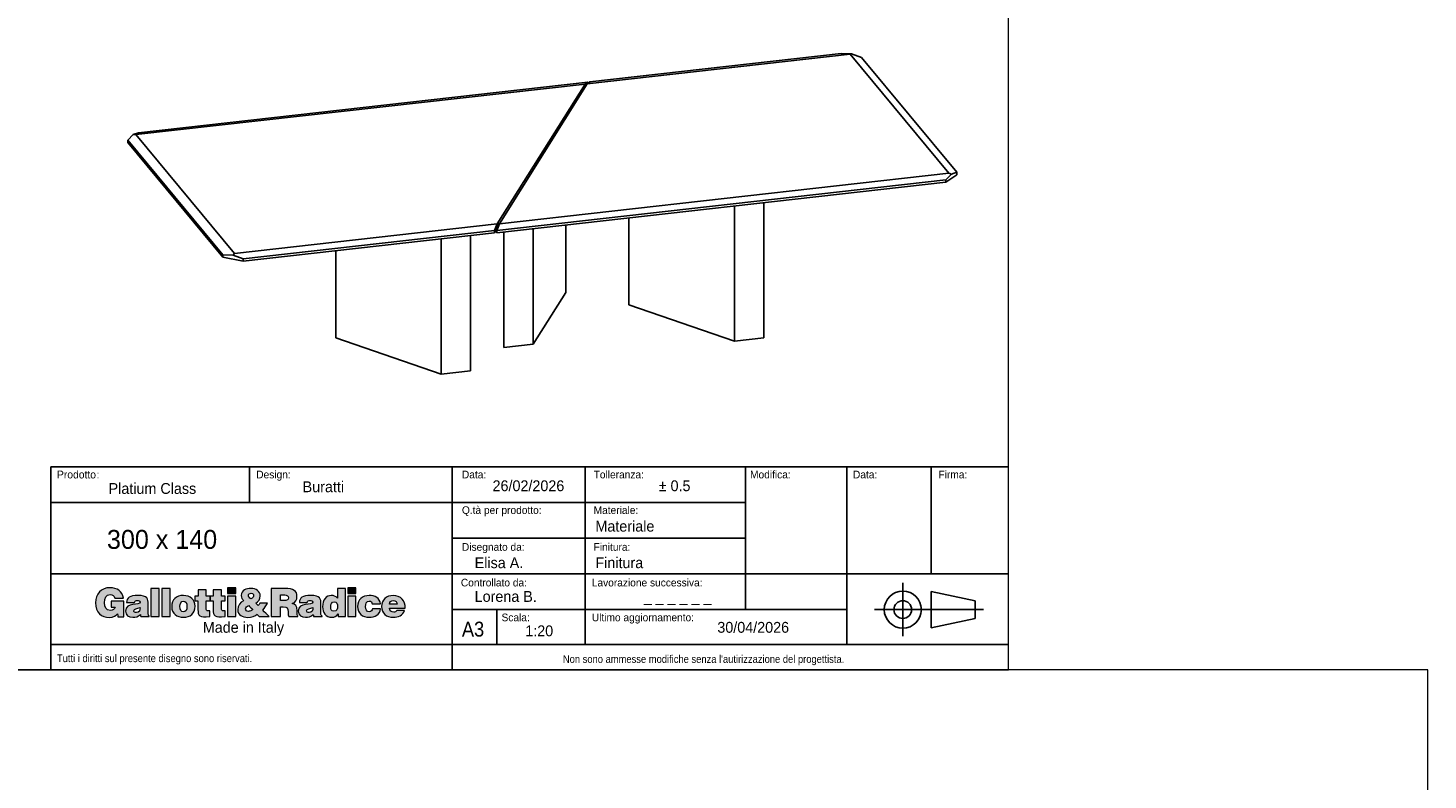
# Model space of a CAD drawing. Header units: millimetres. Extents: x 100 to 18140, y -17694 to 5840.
# Tile 10 of 19: x 12666 to 18140, y -11810 to -8869. Entities that reach past the tile are written whole.
import ezdxf

# ---------------------------------------------------------------- set-up
doc = ezdxf.new("R2010")
doc.units = ezdxf.units.MM
doc.header["$LTSCALE"] = 20
doc.layers.add('ANNOTAZIONI', color=8, linetype='Continuous')
doc.styles.add('SLDTEXTSTYLE1', font='GOTHIC.TTF', dxfattribs={"width": 0.913})
doc.styles.add('SLDTEXTSTYLE2', font='arial.ttf', dxfattribs={"width": 0.948})
doc.styles.add('SLDTEXTSTYLE3', font='arial.ttf', dxfattribs={"width": 0.948})

# ---------------------------------------------------------------- blocks, each defined once
blk = doc.blocks.new('logo_punti di controllo')
at = {"layer": 'ANNOTAZIONI'}
h = blk.add_hatch(color=256, dxfattribs=at)
edge = h.paths.add_edge_path(flags=0)
edge.add_line((564, 61), (564, 214))
edge.add_line((564, 214), (440, 214))
edge.add_line((440, 214), (440, 154))
edge.add_line((440, 154), (480, 154))
edge.add_spline(control_points=[(480, 154), (476, 135), (452, 122), (434, 122), (388, 122), (376, 158), (376, 197), (376, 246), (393, 278), (429, 278), (452, 278), (468, 266), (475, 243)], knot_values=[31.661, 31.661, 31.661, 31.661, 32.661, 32.661, 32.661, 33.661, 33.661, 33.661, 34.661, 34.661, 34.661, 35.661, 35.661, 35.661, 35.661], weights=[1, 1, 1, 1, 1, 1, 1, 1, 1, 1, 1, 1, 1], degree=3, periodic=0)
edge.add_line((475, 243), (561, 243))
edge.add_spline(control_points=[(561, 243), (550, 311), (496, 345), (430, 345), (341, 345), (286, 285), (286, 197), (286, 100), (349, 55), (419, 55), (463, 55), (488, 71), (502, 88)], knot_values=[47.825, 47.825, 47.825, 47.825, 48.825, 48.825, 48.825, 49.825, 49.825, 49.825, 50.825, 50.825, 50.825, 51.825, 51.825, 51.825, 51.825], weights=[1, 1, 1, 1, 1, 1, 1, 1, 1, 1, 1, 1, 1], degree=3, periodic=0)
edge.add_line((502, 88), (506, 61))
edge.add_line((506, 61), (564, 61))
for points in [[(908, 62), (908, 338), (828, 338), (828, 62)], [(1015, 62), (1015, 338), (935, 338), (935, 62)], [(1577, 345), (1577, 289), (1657, 289), (1657, 345)], [(2752, 345), (2752, 289), (2832, 289), (2832, 345)], [(1657, 62), (1657, 263), (1577, 263), (1577, 62)], [(2832, 62), (2832, 263), (2752, 263), (2752, 62)]]:
    blk.add_hatch(color=256, dxfattribs=at).paths.add_polyline_path(points, flags=0)
h = blk.add_hatch(color=256, dxfattribs=at)
edge = h.paths.add_edge_path(flags=0)
edge.add_line((1405, 62), (1405, 119))
edge.add_spline(control_points=[(1405, 119), (1401, 119), (1396, 119), (1392, 119), (1370, 119), (1367, 126), (1367, 144), (1367, 168), (1367, 193), (1367, 217)], knot_values=[0, 0, 0, 0, 1.792, 1.792, 1.792, 2.792, 2.792, 2.792, 13.111, 13.111, 13.111, 13.111], weights=[1, 1, 1, 1, 1, 1, 1, 1, 1, 1], degree=3, periodic=0)
edge.add_line((1367, 217), (1406, 217))
edge.add_line((1406, 217), (1406, 263))
edge.add_line((1406, 263), (1367, 263))
edge.add_line((1367, 263), (1367, 325))
edge.add_line((1367, 325), (1289, 325))
edge.add_line((1289, 325), (1289, 263))
edge.add_line((1289, 263), (1259, 263))
edge.add_line((1259, 263), (1259, 217))
edge.add_line((1259, 217), (1288, 217))
edge.add_spline(control_points=[(1288, 217), (1288, 189), (1288, 161), (1288, 133), (1288, 64), (1300, 56), (1405, 62)], knot_values=[74.044, 74.044, 74.044, 74.044, 85.937, 85.937, 85.937, 86.937, 86.937, 86.937, 86.937], weights=[1, 1, 1, 1, 1, 1, 1], degree=3, periodic=0)
h = blk.add_hatch(color=256, dxfattribs=at)
edge = h.paths.add_edge_path(flags=0)
edge.add_line((1554, 62), (1554, 119))
edge.add_spline(control_points=[(1554, 119), (1550, 119), (1546, 119), (1542, 119), (1520, 119), (1517, 126), (1517, 144), (1517, 168), (1517, 193), (1517, 217)], knot_values=[0, 0, 0, 0, 1.792, 1.792, 1.792, 2.792, 2.792, 2.792, 13.111, 13.111, 13.111, 13.111], weights=[1, 1, 1, 1, 1, 1, 1, 1, 1, 1], degree=3, periodic=0)
edge.add_line((1517, 217), (1555, 217))
edge.add_line((1555, 217), (1555, 263))
edge.add_line((1555, 263), (1517, 263))
edge.add_line((1517, 263), (1517, 325))
edge.add_line((1517, 325), (1438, 325))
edge.add_line((1438, 325), (1438, 263))
edge.add_line((1438, 263), (1409, 263))
edge.add_line((1409, 263), (1409, 217))
edge.add_line((1409, 217), (1437, 217))
edge.add_spline(control_points=[(1437, 217), (1437, 189), (1437, 161), (1437, 133), (1437, 64), (1450, 56), (1554, 62)], knot_values=[74.041, 74.041, 74.041, 74.041, 85.934, 85.934, 85.934, 86.934, 86.934, 86.934, 86.934], weights=[1, 1, 1, 1, 1, 1, 1], degree=3, periodic=0)
h = blk.add_hatch(color=256, dxfattribs=at)
edge = h.paths.add_edge_path(flags=0)
edge.add_line((1866, 85), (1888, 62))
edge.add_line((1888, 62), (1984, 62))
edge.add_line((1984, 62), (1921, 127))
edge.add_spline(control_points=[(1921, 127), (1940, 147), (1954, 170), (1967, 194)], knot_values=[26.367462, 26.367462, 26.367462, 26.367462, 27.367462, 27.367462, 27.367462, 27.367462], weights=[1, 1, 1, 1], degree=3, periodic=0)
edge.add_line((1967, 194), (1894, 194))
edge.add_spline(control_points=[(1894, 194), (1890, 185), (1884, 177), (1876, 171)], knot_values=[37.686462, 37.686462, 37.686462, 37.686462, 38.686462, 38.686462, 38.686462, 38.686462], weights=[1, 1, 1, 1], degree=3, periodic=0)
edge.add_line((1876, 171), (1853, 195))
edge.add_spline(control_points=[(1853, 195), (1881, 211), (1897, 232), (1897, 265), (1897, 310), (1856, 338), (1805, 338), (1762, 338), (1712, 321), (1712, 269), (1712, 248), (1721, 232), (1735, 217)], knot_values=[43.525807, 43.525807, 43.525807, 43.525807, 44.525807, 44.525807, 44.525807, 45.525807, 45.525807, 45.525807, 46.525807, 46.525807, 46.525807, 47.525807, 47.525807, 47.525807, 47.525807], weights=[1, 1, 1, 1, 1, 1, 1, 1, 1, 1, 1, 1, 1], degree=3, periodic=0)
edge.add_spline(control_points=[(1735, 217), (1700, 200), (1677, 172), (1677, 131), (1677, 78), (1724, 55), (1775, 55), (1811, 55), (1848, 70), (1866, 85)], knot_values=[47.525807, 47.525807, 47.525807, 47.525807, 48.525807, 48.525807, 48.525807, 49.525807, 49.525807, 49.525807, 50.525807, 50.525807, 50.525807, 50.525807], weights=[1, 1, 1, 1, 1, 1, 1, 1, 1, 1], degree=3, periodic=0)
edge = h.paths.add_edge_path(flags=0)
edge.add_line((1784, 172), (1820, 134))
edge.add_spline(control_points=[(1820, 134), (1825, 129), (1823, 130), (1812, 123)], knot_values=[0, 0, 0, 0, 1, 1, 1, 1], weights=[1, 1, 1, 1], degree=3, periodic=0)
edge.add_spline(control_points=[(1812, 123), (1804, 119), (1790, 113), (1781, 113), (1765, 113), (1754, 122), (1754, 139), (1754, 154), (1769, 164), (1784, 172)], knot_values=[1, 1, 1, 1, 2, 2, 2, 3, 3, 3, 4, 4, 4, 4], weights=[1, 1, 1, 1, 1, 1, 1, 1, 1, 1], degree=3, periodic=0)
edge = h.paths.add_edge_path(flags=0)
edge.add_spline(control_points=[(1804, 237), (1791, 246), (1781, 256), (1781, 269), (1781, 285), (1794, 290), (1807, 290)], knot_values=[2, 2, 2, 2, 3, 3, 3, 4, 4, 4, 4], weights=[1, 1, 1, 1, 1, 1, 1], degree=3, periodic=0)
edge.add_spline(control_points=[(1807, 290), (1816, 290), (1827, 286), (1831, 278)], knot_values=[0, 0, 0, 0, 1, 1, 1, 1], weights=[1, 1, 1, 1], degree=3, periodic=0)
edge.add_spline(control_points=[(1831, 278), (1838, 255), (1822, 246), (1804, 237)], knot_values=[1, 1, 1, 1, 2, 2, 2, 2], weights=[1, 1, 1, 1], degree=3, periodic=0)
h = blk.add_hatch(color=256, dxfattribs=at)
edge = h.paths.add_edge_path(flags=0)
edge.add_line((2094, 158), (2122, 158))
edge.add_spline(control_points=[(2122, 158), (2164, 158), (2170, 146), (2170, 110), (2170, 86), (2172, 68), (2175, 62)], knot_values=[0, 0, 0, 0, 1, 1, 1, 2, 2, 2, 2], weights=[1, 1, 1, 1, 1, 1, 1], degree=3, periodic=0)
edge.add_line((2175, 62), (2266, 62))
edge.add_line((2266, 62), (2266, 70))
edge.add_spline(control_points=[(2266, 70), (2256, 70), (2257, 83), (2257, 119), (2257, 174), (2239, 181), (2210, 192)], knot_values=[16.174, 16.174, 16.174, 16.174, 17.174, 17.174, 17.174, 18.174, 18.174, 18.174, 18.174], weights=[1, 1, 1, 1, 1, 1, 1], degree=3, periodic=0)
edge.add_spline(control_points=[(2210, 192), (2242, 201), (2256, 228), (2256, 259), (2256, 313), (2226, 338), (2134, 338), (2091, 338), (2047, 338), (2004, 338)], knot_values=[18.174, 18.174, 18.174, 18.174, 19.174, 19.174, 19.174, 20.174, 20.174, 20.174, 38.639, 38.639, 38.639, 38.639], weights=[1, 1, 1, 1, 1, 1, 1, 1, 1, 1], degree=3, periodic=0)
edge.add_line((2004, 338), (2004, 62))
edge.add_line((2004, 62), (2094, 62))
edge.add_line((2094, 62), (2094, 158))
edge = h.paths.add_edge_path(flags=0)
edge.add_line((2094, 219), (2094, 274))
edge.add_spline(control_points=[(2094, 274), (2108, 274), (2122, 274), (2136, 274), (2157, 274), (2173, 264), (2173, 245), (2173, 226), (2158, 219), (2130, 219), (2118, 219), (2106, 219), (2094, 219)], knot_values=[0, 0, 0, 0, 5.974, 5.974, 5.974, 6.974, 6.974, 6.974, 7.974, 7.974, 7.974, 13.024, 13.024, 13.024, 13.024], weights=[1, 1, 1, 1, 1, 1, 1, 1, 1, 1, 1, 1, 1], degree=3, periodic=0)
h = blk.add_hatch(color=256, dxfattribs=at)
edge = h.paths.add_edge_path(flags=0)
edge.add_line((2659, 62), (2730, 62))
edge.add_line((2730, 62), (2730, 338))
edge.add_line((2730, 338), (2651, 338))
edge.add_line((2651, 338), (2651, 243))
edge.add_spline(control_points=[(2651, 243), (2634, 262), (2616, 269), (2591, 269), (2543, 269), (2506, 225), (2506, 159), (2506, 102), (2537, 56), (2597, 56), (2623, 56), (2640, 64), (2659, 89)], knot_values=[63.921, 63.921, 63.921, 63.921, 64.921, 64.921, 64.921, 65.921, 65.921, 65.921, 66.921, 66.921, 66.921, 67.921, 67.921, 67.921, 67.921], weights=[1, 1, 1, 1, 1, 1, 1, 1, 1, 1, 1, 1, 1], degree=3, periodic=0)
edge.add_line((2659, 89), (2659, 62))
edge = h.paths.add_edge_path(flags=0)
edge.add_spline(control_points=[(2619, 207), (2646, 207), (2653, 183), (2653, 161), (2653, 137), (2645, 114), (2617, 114)], knot_values=[2, 2, 2, 2, 3, 3, 3, 4, 4, 4, 4], weights=[1, 1, 1, 1, 1, 1, 1], degree=3, periodic=0)
edge.add_spline(control_points=[(2617, 114), (2591, 114), (2586, 138), (2586, 159), (2586, 182), (2593, 207), (2619, 207)], knot_values=[0, 0, 0, 0, 1, 1, 1, 2, 2, 2, 2], weights=[1, 1, 1, 1, 1, 1, 1], degree=3, periodic=0)
h = blk.add_hatch(color=256, dxfattribs=at)
edge = h.paths.add_edge_path(flags=0)
edge.add_line((730, 62), (812, 62))
edge.add_line((812, 62), (812, 66))
edge.add_spline(control_points=[(812, 66), (802, 74), (802, 80), (802, 92), (802, 123), (802, 154), (802, 185), (802, 233), (796, 269), (701, 269), (621, 269), (591, 244), (591, 201)], knot_values=[0.543, 0.543, 0.543, 0.543, 1.543, 1.543, 1.543, 14.848, 14.848, 14.848, 15.848, 15.848, 15.848, 16.848, 16.848, 16.848, 16.848], weights=[1, 1, 1, 1, 1, 1, 1, 1, 1, 1, 1, 1, 1], degree=3, periodic=0)
edge.add_line((591, 201), (668, 201))
edge.add_spline(control_points=[(668, 201), (670, 218), (685, 221), (696, 221), (704, 221), (722, 219), (722, 204), (722, 167), (579, 208), (579, 117), (579, 75), (613, 56), (651, 56), (680, 56), (703, 62), (726, 84)], knot_values=[27.71, 27.71, 27.71, 27.71, 28.71, 28.71, 28.71, 29.71, 29.71, 29.71, 30.71, 30.71, 30.71, 31.71, 31.71, 31.71, 32.71, 32.71, 32.71, 32.71], weights=[1, 1, 1, 1, 1, 1, 1, 1, 1, 1, 1, 1, 1, 1, 1, 1], degree=3, periodic=0)
edge.add_line((726, 84), (730, 62))
edge = h.paths.add_edge_path(flags=0)
edge.add_spline(control_points=[(722, 151), (724, 123), (715, 102), (687, 102)], knot_values=[2, 2, 2, 2, 3, 3, 3, 3], weights=[1, 1, 1, 1], degree=3, periodic=0)
edge.add_spline(control_points=[(687, 102), (671, 102), (661, 108), (661, 118), (661, 144), (696, 138), (722, 151)], knot_values=[0, 0, 0, 0, 1, 1, 1, 2, 2, 2, 2], weights=[1, 1, 1, 1, 1, 1, 1], degree=3, periodic=0)
h = blk.add_hatch(color=256, dxfattribs=at)
edge = h.paths.add_edge_path(flags=0)
edge.add_spline(control_points=[(1260, 164), (1260, 227), (1217, 269), (1146, 269), (1078, 269), (1032, 230), (1032, 160)], knot_values=[2, 2, 2, 2, 3, 3, 3, 4, 4, 4, 4], weights=[1, 1, 1, 1, 1, 1, 1], degree=3, periodic=0)
edge.add_spline(control_points=[(1032, 160), (1032, 92), (1082, 56), (1146, 56), (1211, 56), (1260, 91), (1260, 164)], knot_values=[0, 0, 0, 0, 1, 1, 1, 2, 2, 2, 2], weights=[1, 1, 1, 1, 1, 1, 1], degree=3, periodic=0)
edge = h.paths.add_edge_path(flags=0)
edge.add_spline(control_points=[(1146, 110), (1126, 110), (1112, 126), (1112, 164), (1112, 187), (1120, 215), (1147, 215)], knot_values=[2, 2, 2, 2, 3, 3, 3, 4, 4, 4, 4], weights=[1, 1, 1, 1, 1, 1, 1], degree=3, periodic=0)
edge.add_spline(control_points=[(1147, 215), (1168, 216), (1181, 194), (1181, 164), (1181, 126), (1168, 110), (1146, 110)], knot_values=[0, 0, 0, 0, 1, 1, 1, 2, 2, 2, 2], weights=[1, 1, 1, 1, 1, 1, 1], degree=3, periodic=0)
h = blk.add_hatch(color=256, dxfattribs=at)
edge = h.paths.add_edge_path(flags=0)
edge.add_line((2419, 62), (2501, 62))
edge.add_line((2501, 62), (2501, 66))
edge.add_spline(control_points=[(2501, 66), (2491, 74), (2490, 80), (2490, 92), (2490, 123), (2490, 154), (2490, 185), (2490, 233), (2485, 269), (2390, 269), (2310, 269), (2280, 244), (2280, 201)], knot_values=[0.543, 0.543, 0.543, 0.543, 1.543, 1.543, 1.543, 14.848, 14.848, 14.848, 15.848, 15.848, 15.848, 16.848, 16.848, 16.848, 16.848], weights=[1, 1, 1, 1, 1, 1, 1, 1, 1, 1, 1, 1, 1], degree=3, periodic=0)
edge.add_line((2280, 201), (2357, 201))
edge.add_spline(control_points=[(2357, 201), (2358, 218), (2373, 221), (2385, 221), (2393, 221), (2411, 219), (2411, 204), (2411, 167), (2268, 208), (2268, 117), (2268, 75), (2301, 56), (2339, 56), (2369, 56), (2392, 62), (2415, 84)], knot_values=[27.709, 27.709, 27.709, 27.709, 28.709, 28.709, 28.709, 29.709, 29.709, 29.709, 30.709, 30.709, 30.709, 31.709, 31.709, 31.709, 32.709, 32.709, 32.709, 32.709], weights=[1, 1, 1, 1, 1, 1, 1, 1, 1, 1, 1, 1, 1, 1, 1, 1], degree=3, periodic=0)
edge.add_line((2415, 84), (2419, 62))
edge = h.paths.add_edge_path(flags=0)
edge.add_spline(control_points=[(2411, 151), (2412, 123), (2403, 102), (2375, 102)], knot_values=[2, 2, 2, 2, 3, 3, 3, 3], weights=[1, 1, 1, 1], degree=3, periodic=0)
edge.add_spline(control_points=[(2375, 102), (2360, 102), (2350, 108), (2350, 118), (2350, 144), (2385, 138), (2411, 151)], knot_values=[0, 0, 0, 0, 1, 1, 1, 2, 2, 2, 2], weights=[1, 1, 1, 1, 1, 1, 1], degree=3, periodic=0)
h = blk.add_hatch(color=256, dxfattribs=at)
edge = h.paths.add_edge_path(flags=0)
edge.add_line((2991, 186), (3072, 186))
edge.add_spline(control_points=[(3072, 186), (3067, 246), (3016, 269), (2962, 269), (2896, 269), (2848, 229), (2848, 161), (2848, 93), (2898, 56), (2962, 56), (3018, 56), (3067, 79), (3074, 140)], knot_values=[0, 0, 0, 0, 1, 1, 1, 2, 2, 2, 3, 3, 3, 4, 4, 4, 4], weights=[1, 1, 1, 1, 1, 1, 1, 1, 1, 1, 1, 1, 1], degree=3, periodic=0)
edge.add_line((3074, 140), (2993, 140))
edge.add_spline(control_points=[(2993, 140), (2991, 124), (2983, 110), (2962, 110), (2939, 110), (2927, 130), (2927, 160), (2927, 184), (2932, 215), (2962, 215), (2971, 215), (2978, 212), (2983, 207)], knot_values=[15.404, 15.404, 15.404, 15.404, 16.404, 16.404, 16.404, 17.404, 17.404, 17.404, 18.404, 18.404, 18.404, 19.404, 19.404, 19.404, 19.404], weights=[1, 1, 1, 1, 1, 1, 1, 1, 1, 1, 1, 1, 1], degree=3, periodic=0)
edge.add_spline(control_points=[(2983, 207), (2988, 202), (2991, 195), (2991, 186)], knot_values=[19.404, 19.404, 19.404, 19.404, 20.404, 20.404, 20.404, 20.404], weights=[1, 1, 1, 1], degree=3, periodic=0)
h = blk.add_hatch(color=256, dxfattribs=at)
edge = h.paths.add_edge_path(flags=0)
edge.add_line((3162, 144), (3314, 144))
edge.add_spline(control_points=[(3314, 144), (3316, 217), (3271, 269), (3196, 269), (3132, 269), (3083, 226), (3083, 161), (3083, 93), (3132, 56), (3197, 56), (3244, 56), (3294, 73), (3308, 123)], knot_values=[0, 0, 0, 0, 1, 1, 1, 2, 2, 2, 3, 3, 3, 4, 4, 4, 4], weights=[1, 1, 1, 1, 1, 1, 1, 1, 1, 1, 1, 1, 1], degree=3, periodic=0)
edge.add_line((3308, 123), (3232, 123))
edge.add_spline(control_points=[(3232, 123), (3226, 111), (3214, 105), (3202, 105), (3181, 105), (3162, 121), (3162, 144)], knot_values=[14.806, 14.806, 14.806, 14.806, 15.806, 15.806, 15.806, 16.806, 16.806, 16.806, 16.806], weights=[1, 1, 1, 1, 1, 1, 1], degree=3, periodic=0)
edge = h.paths.add_edge_path(flags=0)
edge.add_line((3235, 185), (3162, 185))
edge.add_spline(control_points=[(3162, 185), (3162, 207), (3176, 220), (3199, 220), (3218, 220), (3235, 203), (3235, 185)], knot_values=[0, 0, 0, 0, 1, 1, 1, 2, 2, 2, 2], weights=[1, 1, 1, 1, 1, 1, 1], degree=3, periodic=0)
at = {"color": 7, "linetype": 'Continuous', "lineweight": 18}
for points, knots in [([(561, 243), (550, 311), (496, 345), (430, 345), (341, 345), (286, 285), (286, 197), (286, 100), (349, 55), (419, 55), (463, 55), (488, 71), (502, 88)], [47.825, 47.825, 47.825, 47.825, 48.825, 48.825, 48.825, 49.825, 49.825, 49.825, 50.825, 50.825, 50.825, 51.825, 51.825, 51.825, 51.825]), ([(480, 154), (476, 135), (452, 122), (434, 122), (388, 122), (376, 158), (376, 197), (376, 246), (393, 278), (429, 278), (452, 278), (468, 266), (475, 243)], [31.661, 31.661, 31.661, 31.661, 32.661, 32.661, 32.661, 33.661, 33.661, 33.661, 34.661, 34.661, 34.661, 35.661, 35.661, 35.661, 35.661]), ([(1853, 195), (1881, 211), (1897, 232), (1897, 265), (1897, 310), (1856, 338), (1805, 338), (1762, 338), (1712, 321), (1712, 269), (1712, 248), (1721, 232), (1735, 217)], [43.525807, 43.525807, 43.525807, 43.525807, 44.525807, 44.525807, 44.525807, 45.525807, 45.525807, 45.525807, 46.525807, 46.525807, 46.525807, 47.525807, 47.525807, 47.525807, 47.525807]), ([(1804, 237), (1791, 246), (1781, 256), (1781, 269), (1781, 285), (1794, 290), (1807, 290)], [2, 2, 2, 2, 3, 3, 3, 4, 4, 4, 4]), ([(2210, 192), (2242, 201), (2256, 228), (2256, 259), (2256, 313), (2226, 338), (2134, 338), (2091, 338), (2047, 338), (2004, 338)], [18.174, 18.174, 18.174, 18.174, 19.174, 19.174, 19.174, 20.174, 20.174, 20.174, 38.639, 38.639, 38.639, 38.639]), ([(668, 201), (670, 218), (685, 221), (696, 221), (704, 221), (722, 219), (722, 204), (722, 167), (579, 208), (579, 117), (579, 75), (613, 56), (651, 56), (680, 56), (703, 62), (726, 84)], [27.71, 27.71, 27.71, 27.71, 28.71, 28.71, 28.71, 29.71, 29.71, 29.71, 30.71, 30.71, 30.71, 31.71, 31.71, 31.71, 32.71, 32.71, 32.71, 32.71]), ([(812, 66), (802, 74), (802, 80), (802, 92), (802, 123), (802, 154), (802, 185), (802, 233), (796, 269), (701, 269), (621, 269), (591, 244), (591, 201)], [0.543, 0.543, 0.543, 0.543, 1.543, 1.543, 1.543, 14.848, 14.848, 14.848, 15.848, 15.848, 15.848, 16.848, 16.848, 16.848, 16.848]), ([(687, 102), (671, 102), (661, 108), (661, 118), (661, 144), (696, 138), (722, 151)], [0, 0, 0, 0, 1, 1, 1, 2, 2, 2, 2]), ([(1260, 164), (1260, 227), (1217, 269), (1146, 269), (1078, 269), (1032, 230), (1032, 160)], [2, 2, 2, 2, 3, 3, 3, 4, 4, 4, 4]), ([(1032, 160), (1032, 92), (1082, 56), (1146, 56), (1211, 56), (1260, 91), (1260, 164)], [0, 0, 0, 0, 1, 1, 1, 2, 2, 2, 2]), ([(1146, 110), (1126, 110), (1112, 126), (1112, 164), (1112, 187), (1120, 215), (1147, 215)], [2, 2, 2, 2, 3, 3, 3, 4, 4, 4, 4]), ([(1147, 215), (1168, 216), (1181, 194), (1181, 164), (1181, 126), (1168, 110), (1146, 110)], [0, 0, 0, 0, 1, 1, 1, 2, 2, 2, 2]), ([(1288, 217), (1288, 189), (1288, 161), (1288, 133), (1288, 64), (1300, 56), (1405, 62)], [74.044, 74.044, 74.044, 74.044, 85.937, 85.937, 85.937, 86.937, 86.937, 86.937, 86.937]), ([(1405, 119), (1401, 119), (1396, 119), (1392, 119), (1370, 119), (1367, 126), (1367, 144), (1367, 168), (1367, 193), (1367, 217)], [0, 0, 0, 0, 1.792, 1.792, 1.792, 2.792, 2.792, 2.792, 13.111, 13.111, 13.111, 13.111]), ([(1437, 217), (1437, 189), (1437, 161), (1437, 133), (1437, 64), (1450, 56), (1554, 62)], [74.041, 74.041, 74.041, 74.041, 85.934, 85.934, 85.934, 86.934, 86.934, 86.934, 86.934]), ([(1554, 119), (1550, 119), (1546, 119), (1542, 119), (1520, 119), (1517, 126), (1517, 144), (1517, 168), (1517, 193), (1517, 217)], [0, 0, 0, 0, 1.792, 1.792, 1.792, 2.792, 2.792, 2.792, 13.111, 13.111, 13.111, 13.111]), ([(1735, 217), (1700, 200), (1677, 172), (1677, 131), (1677, 78), (1724, 55), (1775, 55), (1811, 55), (1848, 70), (1866, 85)], [47.525807, 47.525807, 47.525807, 47.525807, 48.525807, 48.525807, 48.525807, 49.525807, 49.525807, 49.525807, 50.525807, 50.525807, 50.525807, 50.525807]), ([(1812, 123), (1804, 119), (1790, 113), (1781, 113), (1765, 113), (1754, 122), (1754, 139), (1754, 154), (1769, 164), (1784, 172)], [1, 1, 1, 1, 2, 2, 2, 3, 3, 3, 4, 4, 4, 4]), ([(2094, 274), (2108, 274), (2122, 274), (2136, 274), (2157, 274), (2173, 264), (2173, 245), (2173, 226), (2158, 219), (2130, 219), (2118, 219), (2106, 219), (2094, 219)], [0, 0, 0, 0, 5.974, 5.974, 5.974, 6.974, 6.974, 6.974, 7.974, 7.974, 7.974, 13.024, 13.024, 13.024, 13.024]), ([(2122, 158), (2164, 158), (2170, 146), (2170, 110), (2170, 86), (2172, 68), (2175, 62)], [0, 0, 0, 0, 1, 1, 1, 2, 2, 2, 2]), ([(2266, 70), (2256, 70), (2257, 83), (2257, 119), (2257, 174), (2239, 181), (2210, 192)], [16.174, 16.174, 16.174, 16.174, 17.174, 17.174, 17.174, 18.174, 18.174, 18.174, 18.174]), ([(2357, 201), (2358, 218), (2373, 221), (2385, 221), (2393, 221), (2411, 219), (2411, 204), (2411, 167), (2268, 208), (2268, 117), (2268, 75), (2301, 56), (2339, 56), (2369, 56), (2392, 62), (2415, 84)], [27.709, 27.709, 27.709, 27.709, 28.709, 28.709, 28.709, 29.709, 29.709, 29.709, 30.709, 30.709, 30.709, 31.709, 31.709, 31.709, 32.709, 32.709, 32.709, 32.709]), ([(2501, 66), (2491, 74), (2490, 80), (2490, 92), (2490, 123), (2490, 154), (2490, 185), (2490, 233), (2485, 269), (2390, 269), (2310, 269), (2280, 244), (2280, 201)], [0.543, 0.543, 0.543, 0.543, 1.543, 1.543, 1.543, 14.848, 14.848, 14.848, 15.848, 15.848, 15.848, 16.848, 16.848, 16.848, 16.848]), ([(2375, 102), (2360, 102), (2350, 108), (2350, 118), (2350, 144), (2385, 138), (2411, 151)], [0, 0, 0, 0, 1, 1, 1, 2, 2, 2, 2]), ([(2651, 243), (2634, 262), (2616, 269), (2591, 269), (2543, 269), (2506, 225), (2506, 159), (2506, 102), (2537, 56), (2597, 56), (2623, 56), (2640, 64), (2659, 89)], [63.921, 63.921, 63.921, 63.921, 64.921, 64.921, 64.921, 65.921, 65.921, 65.921, 66.921, 66.921, 66.921, 67.921, 67.921, 67.921, 67.921]), ([(2617, 114), (2591, 114), (2586, 138), (2586, 159), (2586, 182), (2593, 207), (2619, 207)], [0, 0, 0, 0, 1, 1, 1, 2, 2, 2, 2]), ([(2619, 207), (2646, 207), (2653, 183), (2653, 161), (2653, 137), (2645, 114), (2617, 114)], [2, 2, 2, 2, 3, 3, 3, 4, 4, 4, 4]), ([(3072, 186), (3067, 246), (3016, 269), (2962, 269), (2896, 269), (2848, 229), (2848, 161), (2848, 93), (2898, 56), (2962, 56), (3018, 56), (3067, 79), (3074, 140)], [0, 0, 0, 0, 1, 1, 1, 2, 2, 2, 3, 3, 3, 4, 4, 4, 4]), ([(2993, 140), (2991, 124), (2983, 110), (2962, 110), (2939, 110), (2927, 130), (2927, 160), (2927, 184), (2932, 215), (2962, 215), (2971, 215), (2978, 212), (2983, 207)], [15.404, 15.404, 15.404, 15.404, 16.404, 16.404, 16.404, 17.404, 17.404, 17.404, 18.404, 18.404, 18.404, 19.404, 19.404, 19.404, 19.404]), ([(3314, 144), (3316, 217), (3271, 269), (3196, 269), (3132, 269), (3083, 226), (3083, 161), (3083, 93), (3132, 56), (3197, 56), (3244, 56), (3294, 73), (3308, 123)], [0, 0, 0, 0, 1, 1, 1, 2, 2, 2, 3, 3, 3, 4, 4, 4, 4]), ([(3162, 185), (3162, 207), (3176, 220), (3199, 220), (3218, 220), (3235, 203), (3235, 185)], [0, 0, 0, 0, 1, 1, 1, 2, 2, 2, 2]), ([(3232, 123), (3226, 111), (3214, 105), (3202, 105), (3181, 105), (3162, 121), (3162, 144)], [14.806, 14.806, 14.806, 14.806, 15.806, 15.806, 15.806, 16.806, 16.806, 16.806, 16.806])]:
    blk.add_open_spline(points, degree=3, knots=knots, dxfattribs=at)
for points, degree in [([(828, 338), (828, 200), (828, 62)], 2), ([(908, 338), (868, 338), (828, 338)], 2), ([(908, 62), (908, 200), (908, 338)], 2), ([(935, 338), (935, 200), (935, 62)], 2), ([(1015, 338), (975, 338), (935, 338)], 2), ([(1015, 62), (1015, 200), (1015, 338)], 2), ([(1289, 325), (1289, 304), (1289, 284), (1289, 263)], 3), ([(1367, 325), (1341, 325), (1315, 325), (1289, 325)], 3), ([(1367, 263), (1367, 284), (1367, 304), (1367, 325)], 3), ([(1438, 325), (1438, 304), (1438, 284), (1438, 263)], 3), ([(1517, 325), (1491, 325), (1465, 325), (1438, 325)], 3), ([(1517, 263), (1517, 284), (1517, 304), (1517, 325)], 3), ([(1577, 345), (1577, 317), (1577, 289)], 2), ([(1657, 345), (1617, 345), (1577, 345)], 2), ([(1577, 289), (1617, 289), (1657, 289)], 2), ([(1657, 289), (1657, 317), (1657, 345)], 2), ([(1831, 278), (1838, 255), (1822, 246), (1804, 237)], 3), ([(1807, 290), (1816, 290), (1827, 286), (1831, 278)], 3), ([(2004, 338), (2004, 246), (2004, 154), (2004, 62)], 3), ([(2651, 338), (2651, 306), (2651, 274), (2651, 243)], 3), ([(2730, 338), (2704, 338), (2677, 338), (2651, 338)], 3), ([(2730, 62), (2730, 154), (2730, 246), (2730, 338)], 3), ([(2752, 345), (2752, 317), (2752, 289)], 2), ([(2832, 345), (2792, 345), (2752, 345)], 2), ([(2752, 289), (2792, 289), (2832, 289)], 2), ([(2832, 289), (2832, 317), (2832, 345)], 2), ([(440, 214), (440, 194), (440, 174), (440, 154)], 3), ([(564, 214), (523, 214), (482, 214), (440, 214)], 3), ([(440, 154), (454, 154), (467, 154), (480, 154)], 3), ([(475, 243), (503, 243), (532, 243), (561, 243)], 3), ([(564, 61), (564, 112), (564, 163), (564, 214)], 3), ([(591, 201), (617, 201), (642, 201), (668, 201)], 3), ([(722, 151), (724, 123), (715, 102), (687, 102)], 3), ([(1259, 263), (1259, 248), (1259, 232), (1259, 217)], 3), ([(1289, 263), (1279, 263), (1269, 263), (1259, 263)], 3), ([(1259, 217), (1269, 217), (1278, 217), (1288, 217)], 3), ([(1406, 263), (1393, 263), (1380, 263), (1367, 263)], 3), ([(1367, 217), (1380, 217), (1393, 217), (1406, 217)], 3), ([(1406, 217), (1406, 232), (1406, 248), (1406, 263)], 3), ([(1409, 263), (1409, 248), (1409, 232), (1409, 217)], 3), ([(1438, 263), (1429, 263), (1419, 263), (1409, 263)], 3), ([(1409, 217), (1418, 217), (1428, 217), (1437, 217)], 3), ([(1555, 263), (1542, 263), (1530, 263), (1517, 263)], 3), ([(1517, 217), (1530, 217), (1542, 217), (1555, 217)], 3), ([(1555, 217), (1555, 232), (1555, 248), (1555, 263)], 3), ([(1577, 263), (1577, 162), (1577, 62)], 2), ([(1657, 263), (1617, 263), (1577, 263)], 2), ([(1657, 62), (1657, 162), (1657, 263)], 2), ([(1784, 172), (1796, 159), (1808, 147), (1820, 134)], 3), ([(1876, 171), (1868, 179), (1860, 187), (1853, 195)], 3), ([(1894, 194), (1890, 185), (1884, 177), (1876, 171)], 3), ([(1967, 194), (1943, 194), (1919, 194), (1894, 194)], 3), ([(1921, 127), (1940, 147), (1954, 170), (1967, 194)], 3), ([(2094, 219), (2094, 237), (2094, 255), (2094, 274)], 3), ([(2094, 158), (2103, 158), (2113, 158), (2122, 158)], 3), ([(2094, 62), (2094, 94), (2094, 126), (2094, 158)], 3), ([(2280, 201), (2305, 201), (2331, 201), (2357, 201)], 3), ([(2411, 151), (2412, 123), (2403, 102), (2375, 102)], 3), ([(2752, 263), (2752, 162), (2752, 62)], 2), ([(2832, 263), (2792, 263), (2752, 263)], 2), ([(2832, 62), (2832, 162), (2832, 263)], 2), ([(2983, 207), (2988, 202), (2991, 195), (2991, 186)], 3), ([(2991, 186), (3018, 186), (3045, 186), (3072, 186)], 3), ([(3074, 140), (3047, 140), (3020, 140), (2993, 140)], 3), ([(3235, 185), (3211, 185), (3186, 185), (3162, 185)], 3), ([(3162, 144), (3213, 144), (3264, 144), (3314, 144)], 3), ([(502, 88), (504, 79), (505, 70), (506, 61)], 3), ([(506, 61), (525, 61), (545, 61), (564, 61)], 3), ([(726, 84), (727, 76), (729, 69), (730, 62)], 3), ([(730, 62), (757, 62), (785, 62), (812, 62)], 3), ([(812, 62), (812, 63), (812, 65), (812, 66)], 3), ([(828, 62), (868, 62), (908, 62)], 2), ([(935, 62), (975, 62), (1015, 62)], 2), ([(1405, 62), (1405, 81), (1405, 100), (1405, 119)], 3), ([(1554, 62), (1554, 81), (1554, 100), (1554, 119)], 3), ([(1577, 62), (1617, 62), (1657, 62)], 2), ([(1820, 134), (1825, 129), (1823, 130), (1812, 123)], 3), ([(1866, 85), (1873, 78), (1881, 70), (1888, 62)], 3), ([(1888, 62), (1920, 62), (1952, 62), (1984, 62)], 3), ([(1984, 62), (1963, 84), (1942, 105), (1921, 127)], 3), ([(2004, 62), (2034, 62), (2064, 62), (2094, 62)], 3), ([(2175, 62), (2205, 62), (2236, 62), (2266, 62)], 3), ([(2266, 62), (2266, 65), (2266, 68), (2266, 70)], 3), ([(2415, 84), (2416, 76), (2417, 69), (2419, 62)], 3), ([(2419, 62), (2446, 62), (2474, 62), (2501, 62)], 3), ([(2501, 62), (2501, 63), (2501, 65), (2501, 66)], 3), ([(2659, 89), (2659, 80), (2659, 71), (2659, 62)], 3), ([(2659, 62), (2683, 62), (2707, 62), (2730, 62)], 3), ([(2752, 62), (2792, 62), (2832, 62)], 2), ([(3308, 123), (3282, 123), (3257, 123), (3232, 123)], 3)]:
    blk.add_open_spline(points, degree=degree, dxfattribs=at)
blk = doc.blocks.new('SW_NOTE_0')
at = {"layer": 'ANNOTAZIONI', "color": 0, "attachment_point": 1}
for s, insert, char_height, style in [('Prodotto', (0, 39.3), 30.48, 'SLDTEXTSTYLE2'), (':', (155.5, 38.8), 30, 'SLDTEXTSTYLE1')]:
    blk.add_mtext(s, dxfattribs=dict(at, insert=insert, char_height=char_height, style=style))

msp = doc.modelspace()

# ---------------------------------------------------------------- linework, layer by layer
at = {"color": 7, "linetype": 'Continuous', "lineweight": 18}
for p, q in [((16500, -11380), (16500, -5640)), ((8300, -11380), (16500, -11380)), ((18140, -11380), (9120, -11380)), ((18140, -17694), (18140, -11380))]:
    msp.add_line(p, q, dxfattribs=at)
at = {"color": 7, "linetype": 'Continuous', "lineweight": 25}
for p, q in [((15880.4, -8971.4), (14852.95, -9087.1)), ((14863.35, -9079.81), (15846.1, -8969.14)), ((15885.83, -8969.54), (15846.1, -8969.14)), ((15885.83, -8969.54), (15880.4, -8971.4)), ((16266.08, -9436.7), (15880.4, -8971.4)), ((15925.56, -8984.72), (15885.83, -8969.54)), ((15925.56, -8984.72), (16297.43, -9433.35)), ((13098.74, -9278.52), (14854.51, -9080.8)), ((14854.51, -9080.8), (14844.11, -9088.1)), ((14852.95, -9087.1), (14863.35, -9079.81)), ((14854.51, -9080.8), (14854.51, -9086)), ((14844.11, -9088.1), (13087.82, -9285.87)), ((14500.95, -9635.46), (14844.11, -9088.1)), ((14844.11, -9088.1), (14500.95, -9635.46)), ((14852.95, -9087.1), (14509.79, -9634.47)), ((14509.79, -9634.47), (14852.95, -9087.1)), ((14852.95, -9087.1), (14844.11, -9088.1)), ((13077.61, -9285.77), (13056.47, -9307.8)), ((13098.74, -9278.52), (13077.61, -9285.77)), ((13077.61, -9285.77), (13087.82, -9285.87)), ((13087.82, -9285.87), (13473.5, -9751.16)), ((13428.34, -9756.43), (13056.47, -9307.8)), ((13056.47, -9307.8), (13056.47, -9317.1)), ((13056.47, -9317.1), (13428.34, -9765.73)), ((16255.16, -9462.64), (14499.39, -9660.35)), ((14509.79, -9634.47), (16266.08, -9436.7)), ((16255.16, -9462.64), (16276.29, -9440.6)), ((16297.43, -9442.65), (16255.16, -9471.94)), ((16255.16, -9471.94), (16255.16, -9462.64)), ((16276.29, -9440.6), (16266.08, -9436.7)), ((16276.29, -9440.6), (16297.43, -9433.35)), ((16297.43, -9433.35), (16297.43, -9442.65)), ((14499.39, -9669.65), (16255.16, -9471.94)), ((15428.01, -10093.93), (15428.01, -9565.08)), ((15542.86, -10081), (15542.86, -9552.15)), ((15015.97, -9952.26), (15015.97, -9611.48)), ((13473.5, -9751.16), (14500.95, -9635.46)), ((14490.55, -9661.35), (13507.8, -9772.01)), ((13507.8, -9781.31), (14490.55, -9670.64)), ((14396.37, -10210.1), (14396.37, -9681.25)), ((14500.95, -9635.46), (14490.55, -9661.35)), ((14490.55, -9670.64), (14500.95, -9654.06)), ((14490.55, -9661.35), (14490.55, -9670.64)), ((14499.39, -9660.35), (14509.79, -9634.47)), ((14499.39, -9660.35), (14499.39, -9669.65)), ((14500.95, -9635.46), (14509.79, -9634.47)), ((14500.95, -9635.46), (14500.95, -9654.06)), ((14500.95, -9654.06), (14501.96, -9653.94)), ((14526.87, -9666.55), (14526.87, -10118.33)), ((14641.72, -9653.62), (14641.72, -10105.4)), ((14768.59, -9639.33), (14768.59, -9903.03)), ((13869.48, -10081.36), (13869.48, -9740.58)), ((14281.52, -10223.04), (14281.52, -9694.18)), ((13428.34, -9765.73), (13428.34, -9756.43)), ((13428.34, -9756.43), (13468.07, -9756.83)), ((13507.8, -9781.31), (13428.34, -9765.73)), ((13468.07, -9756.83), (13473.5, -9751.16)), ((13468.07, -9756.83), (13507.8, -9772.01)), ((13507.8, -9772.01), (13507.8, -9781.31)), ((14641.72, -10105.4), (14768.59, -9903.03)), ((15428.01, -10093.93), (15015.97, -9952.26)), ((14281.52, -10223.04), (13869.48, -10081.36)), ((14526.87, -10118.33), (14641.72, -10105.4)), ((15542.86, -10081), (15428.01, -10093.93)), ((14396.37, -10210.1), (14281.52, -10223.04))]:
    msp.add_line(p, q, dxfattribs=at)
at = {"layer": 'ANNOTAZIONI'}
for p, q in [((12756.03, -11380), (12756.03, -10584.98)), ((12756.03, -10584.98), (16500, -10584.98)), ((13531.7, -10584.98), (13531.7, -10724.68)), ((14324.48, -10584.98), (14324.48, -11380)), ((14845.11, -11280), (14845.11, -10584.98)), ((15471.41, -10584.98), (15471.41, -11143.31)), ((15867.81, -11280), (15867.81, -10584.98)), ((16197.81, -10584.98), (16197.81, -11004.08)), ((12756.03, -10724.68), (15471.41, -10724.68)), ((14324.48, -10864.38), (15471.41, -10864.38)), ((14324.48, -11004.08), (12756.03, -11004.08)), ((14324.48, -11004.08), (16500, -11004.08)), ((16086.52, -11039.27), (16086.52, -11247.35)), ((16197.81, -11072.99), (16197.81, -11214.76)), ((16369.65, -11109.34), (16197.81, -11072.99)), ((16369.65, -11178.42), (16369.65, -11109.34)), ((14324.48, -11143.31), (15867.81, -11143.31)), ((14498.98, -11143.31), (14498.98, -11280)), ((16402.01, -11143.41), (15975.6, -11143.41)), ((16197.81, -11214.76), (16369.65, -11178.42)), ((12756, -11280), (16500.01, -11280))]:
    msp.add_line(p, q, dxfattribs=at)
for radius in [72.58, 34.54]:
    msp.add_circle((16086.52, -11143.88), radius, dxfattribs=at)

# ---------------------------------------------------------------- block references
msp.add_blockref('SW_NOTE_0', (12779.46, -10639.65), dxfattribs=at)
at = {"layer": 'ANNOTAZIONI', "xscale": 0.4000000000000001, "yscale": 0.4000000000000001, "zscale": 0.4000000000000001}
msp.add_blockref('logo_punti di controllo', (12815.36, -11196.25), dxfattribs=at)

# ---------------------------------------------------------------- texts
at = {"layer": 'ANNOTAZIONI', "attachment_point": 1}
for s, insert, char_height, style in [('Design:', (13558.55, -10600.5), 30, 'SLDTEXTSTYLE2'), ('Data:', (14362.79, -10600.5), 30, 'SLDTEXTSTYLE2'), ('Tolleranza:', (14877.82, -10600.5), 30, 'SLDTEXTSTYLE2'), ('Modifica:', (15489.32, -10600.5), 30, 'SLDTEXTSTYLE2'), ('Data:', (15891.73, -10600.5), 30, 'SLDTEXTSTYLE2'), ('Firma:', (16226.04, -10600.5), 30, 'SLDTEXTSTYLE2'), ('Platium Class', (12981.22, -10648.9), 42.3333, 'SLDTEXTSTYLE2'), ('Buratti', (13739.97, -10642.28), 42.333, 'SLDTEXTSTYLE2'), ('26/02/2026', (14482.5, -10638.31), 42.333, 'SLDTEXTSTYLE2'), ('± 0.5', (15132.19, -10638.31), 42.333, 'SLDTEXTSTYLE2'), ('Q.tà per prodotto:', (14362.79, -10739.71), 30, 'SLDTEXTSTYLE2'), ('Materiale:', (14877.82, -10739.71), 30, 'SLDTEXTSTYLE2'), ('300 x 140', (12974.88, -10832.27), 74.083, 'SLDTEXTSTYLE2'), ('Materiale', (14884.66, -10796.39), 42.333, 'SLDTEXTSTYLE2'), ('Disegnato da:', (14362.79, -10883.8), 30, 'SLDTEXTSTYLE2'), ('Finitura:', (14877.82, -10883.8), 30, 'SLDTEXTSTYLE2'), ('Elisa A.', (14412.52, -10939.45), 42.333, 'SLDTEXTSTYLE2'), ('Finitura', (14884.66, -10939.45), 42.333, 'SLDTEXTSTYLE2'), ('Controllato da:', (14358.69, -11023.24), 30, 'SLDTEXTSTYLE2'), ('Lavorazione successiva:', (14870.65, -11023.24), 30, 'SLDTEXTSTYLE2'), ('Lorena B.', (14412.52, -11071.25), 42.333, 'SLDTEXTSTYLE2'), ('Scala:', (14517.64, -11159.47), 30, 'SLDTEXTSTYLE2'), ('Ultimo aggiornamento:', (14870.65, -11159.47), 30, 'SLDTEXTSTYLE2'), ('_ _ _ _ _ _', (15073.57, -11071.25), 42.3333, 'SLDTEXTSTYLE2'), ('Made in Italy', (13349.7, -11192.1), 42.3333, 'SLDTEXTSTYLE3'), ('A3', (14362.79, -11191.15), 58.208, 'SLDTEXTSTYLE1'), ('1:20', (14610.42, -11205.79), 42.333, 'SLDTEXTSTYLE2'), ('30/04/2026', (15361.35, -11192.1), 42.333, 'SLDTEXTSTYLE2'), ('Tutti i diritti sul presente disegno sono riservati.', (12779.46, -11319.36), 30, 'SLDTEXTSTYLE1'), ("Non sono ammesse modifiche senza l'autirizzazione del progettista.", (14757.48, -11322.35), 30, 'SLDTEXTSTYLE1')]:
    msp.add_mtext(s, dxfattribs=dict(at, insert=insert, char_height=char_height, style=style))

doc.saveas('drawing.dxf')
